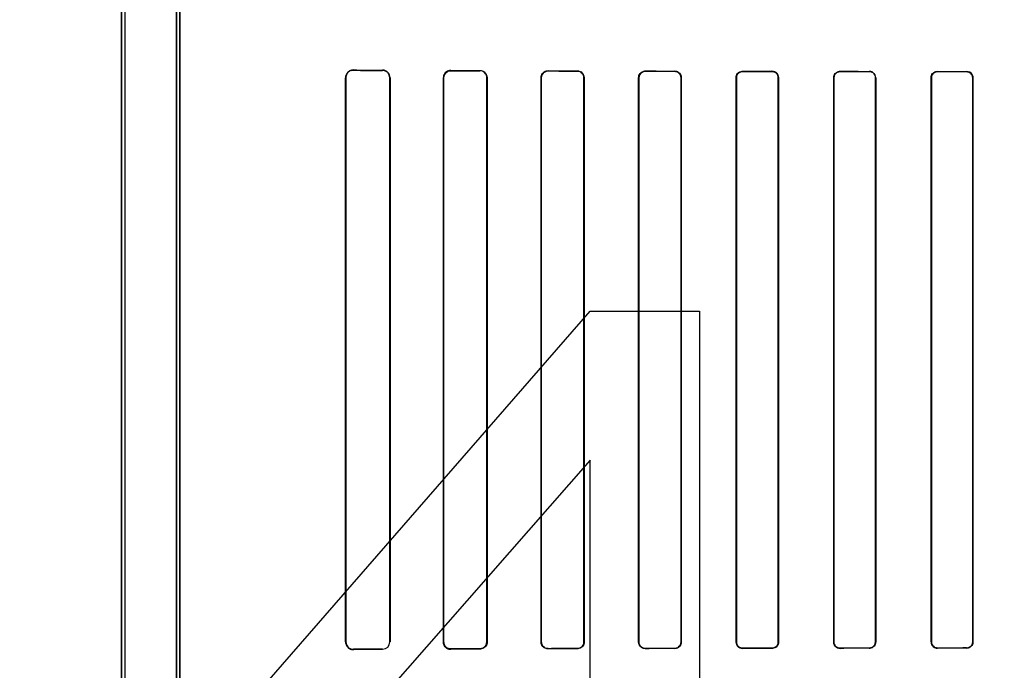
# Model space of a CAD drawing. Header units: millimetres. Extents: x 0 to 297, y 0 to 210.
# Tile 170 of 256: x 58.256 to 58.66, y 157.772 to 158.039. Entities that reach past the tile are written whole.
import ezdxf

# ---------------------------------------------------------------- set-up
doc = ezdxf.new("R2010")
doc.units = ezdxf.units.MM
doc.header["$LTSCALE"] = 16.335
doc.layers.get('0').update_dxf_attribs({"linetype": 'CONTINUOUS'})
for name, color, linetype in [('AXES_REF', 7, 'CONTINUOUS'), ('INTFCLR_1', 7, 'CONTINUOUS'), ('INTFCLR_72935', 7, 'CONTINUOUS')]:
    doc.layers.add(name, color=color, linetype=linetype)

msp = doc.modelspace()

# ---------------------------------------------------------------- linework, layer by layer
at = {"color": 7, "linetype": 'Continuous'}
for p, q in [((58.3099, 157.71249), (58.4899, 157.9193)), ((58.4899, 157.9193), (58.5349, 157.9193)), ((58.5349, 157.9193), (58.5349, 157.71249)), ((58.4899, 157.85802), (58.3624, 157.71249)), ((58.4899, 157.71249), (58.4899, 157.85802))]:
    msp.add_line(p, q, dxfattribs=at)
for radius in [7.75666, 7.756, 7.70633]:
    msp.add_circle((57.5224, 154.5393), radius, dxfattribs=at)
msp.add_arc((57.5224, 154.5393), 7.68, 278.277129, 261.722871, dxfattribs=at)
at = {"layer": 'AXES_REF', "color": 9, "linetype": 'Continuous'}
for radius in [7.07561, 4.74286]:
    msp.add_circle((57.5224, 154.5393), radius, dxfattribs=at)
at = {"layer": 'INTFCLR_1', "color": 6, "linetype": 'Continuous'}
for p, q in [((58.29738, 159.47529), (58.29738, 157.33929)), ((58.29879, 159.4753), (58.29879, 157.33929)), ((58.31997, 157.76521), (58.31997, 158.72936)), ((58.32138, 158.72936), (58.32138, 157.76521)), ((58.38942, 157.78329), (58.38942, 158.01529)), ((58.38957, 157.78329), (58.38957, 158.01529)), ((58.4076, 158.01529), (58.4076, 157.78329)), ((58.40774, 158.01529), (58.40774, 157.78329)), ((58.4296, 157.78329), (58.4296, 158.01529)), ((58.42972, 157.78329), (58.42972, 158.01529)), ((58.44747, 158.01529), (58.44747, 157.78329)), ((58.44758, 158.01529), (58.44758, 157.78329)), ((58.46974, 157.78329), (58.46974, 158.01529)), ((58.46984, 157.78329), (58.46984, 158.01529)), ((58.48736, 158.01529), (58.48736, 157.78329)), ((58.48746, 158.01529), (58.48746, 157.78329)), ((58.50984, 157.78329), (58.50984, 158.01529)), ((58.50994, 157.78329), (58.50994, 158.01529)), ((58.52727, 158.01529), (58.52727, 157.78329)), ((58.52737, 158.01529), (58.52737, 157.78329)), ((58.54992, 157.78329), (58.54992, 158.01529)), ((58.55002, 157.78329), (58.55002, 158.01529)), ((58.5672, 158.01529), (58.5672, 157.78329)), ((58.5673, 158.01529), (58.5673, 157.78329)), ((58.58998, 157.78329), (58.58998, 158.01529)), ((58.59007, 157.78329), (58.59007, 158.01529)), ((58.60715, 158.01529), (58.60715, 157.78329)), ((58.60724, 158.01529), (58.60724, 157.78329)), ((58.63003, 157.78329), (58.63003, 158.01529)), ((58.63012, 157.78329), (58.63012, 158.01529)), ((58.64712, 158.01529), (58.64712, 157.78329)), ((58.6472, 158.01529), (58.6472, 157.78329))]:
    msp.add_line(p, q, dxfattribs=at)
at = {"layer": 'INTFCLR_1', "color": 9, "linetype": 'Continuous'}
for p, q in [((58.38957, 158.01529), (58.38942, 158.01529)), ((58.39262, 158.01847), (58.39262, 158.01833)), ((58.40462, 158.01828), (58.40462, 158.01841)), ((58.40774, 158.01529), (58.4076, 158.01529)), ((58.42972, 158.01529), (58.4296, 158.01529)), ((58.43262, 158.0183), (58.43262, 158.01818)), ((58.44462, 158.01814), (58.44462, 158.01825)), ((58.44758, 158.01529), (58.44747, 158.01529)), ((58.46984, 158.01529), (58.46974, 158.01529)), ((58.47262, 158.01817), (58.47262, 158.01806)), ((58.48462, 158.01803), (58.48462, 158.01813)), ((58.48746, 158.01529), (58.48736, 158.01529)), ((58.50994, 158.01529), (58.50984, 158.01529)), ((58.51262, 158.01806), (58.51262, 158.01796)), ((58.52462, 158.01794), (58.52462, 158.01804)), ((58.52737, 158.01529), (58.52727, 158.01529)), ((58.55002, 158.01529), (58.54992, 158.01529)), ((58.55262, 158.01798), (58.55262, 158.01789)), ((58.56462, 158.01787), (58.56462, 158.01796)), ((58.5673, 158.01529), (58.5672, 158.01529)), ((58.59007, 158.01529), (58.58998, 158.01529)), ((58.59262, 158.01792), (58.59262, 158.01783)), ((58.60462, 158.01782), (58.60462, 158.01791)), ((58.60724, 158.01529), (58.60715, 158.01529)), ((58.63012, 158.01529), (58.63003, 158.01529)), ((58.63262, 158.01788), (58.63262, 158.01779)), ((58.64462, 158.01778), (58.64462, 158.01787)), ((58.6472, 158.01529), (58.64712, 158.01529)), ((58.38942, 157.78329), (58.38957, 157.78329)), ((58.4076, 157.78329), (58.40774, 157.78329)), ((58.4296, 157.78329), (58.42972, 157.78329)), ((58.44747, 157.78329), (58.44758, 157.78329)), ((58.46974, 157.78329), (58.46984, 157.78329)), ((58.48462, 157.78044), (58.48462, 157.78055)), ((58.48736, 157.78329), (58.48746, 157.78329)), ((58.50984, 157.78329), (58.50994, 157.78329)), ((58.51262, 157.78061), (58.51262, 157.78051)), ((58.52462, 157.78054), (58.52462, 157.78063)), ((58.52727, 157.78329), (58.52737, 157.78329)), ((58.54992, 157.78329), (58.55002, 157.78329)), ((58.55262, 157.78068), (58.55262, 157.78059)), ((58.56462, 157.78061), (58.56462, 157.7807)), ((58.5672, 157.78329), (58.5673, 157.78329)), ((58.58998, 157.78329), (58.59007, 157.78329)), ((58.59262, 157.78074), (58.59262, 157.78065)), ((58.60462, 157.78067), (58.60462, 157.78075)), ((58.60715, 157.78329), (58.60724, 157.78329)), ((58.63003, 157.78329), (58.63012, 157.78329)), ((58.63262, 157.78078), (58.63262, 157.7807)), ((58.64462, 157.78071), (58.64462, 157.78079)), ((58.64712, 157.78329), (58.6472, 157.78329)), ((58.39262, 157.78024), (58.39262, 157.7801)), ((58.40462, 157.78016), (58.40462, 157.78029)), ((58.43262, 157.7804), (58.43262, 157.78028)), ((58.44462, 157.78032), (58.44462, 157.78044)), ((58.47262, 157.78052), (58.47262, 157.78041))]:
    msp.add_line(p, q, dxfattribs=at)
at = {"layer": 'INTFCLR_1', "color": 7, "linetype": 'Continuous'}
msp.add_lwpolyline([(58.43163, 157.78044), (58.43173, 157.78041), (58.43183, 157.78038), (58.43194, 157.78035), (58.43205, 157.78033), (58.43216, 157.78031), (58.43227, 157.7803), (58.43239, 157.78029), (58.4325, 157.78028), (58.43262, 157.78028)], dxfattribs=at)
at = {"layer": 'INTFCLR_1', "color": 6, "linetype": 'Continuous'}
for centre, radius, start, end in [((58.40461, 158.01529), 0.00299, 0.0011, 89.7701), ((58.39261, 157.78329), 0.00304, 180.0023, 270.2541), ((58.40461, 157.78329), 0.00299, 270.2306, 359.9981)]:
    msp.add_arc(centre, radius, start, end, dxfattribs=at)
for centre, major_axis, start_param, end_param in [((58.73862, 158.01929), (0.41724, 0), -2.548571, -2.498918), ((58.73862, 158.01929), (0.44124, 0), -2.472123, -2.429437), ((58.73862, 158.01929), (0.41724, 0), -2.394089, -2.352695), ((58.73862, 158.01929), (0.44124, 0), -2.337129, -2.300034), ((58.73862, 158.01929), (0.41724, 0), -2.262072, -2.225293), ((58.73862, 158.01929), (0.44124, 0), -2.217858, -2.184193), ((58.73862, 158.01929), (0.41724, 0), -2.143198, -2.109347), ((58.73862, 158.01929), (0.44124, 0), -2.10853, -2.077154), ((58.73862, 158.01929), (0.41724, 0), -2.032847, -2.000965), ((58.73862, 158.01929), (0.44124, 0), -2.005937, -1.976148), ((58.73862, 158.01929), (0.41724, 0), -1.928279, -1.897747), ((58.73862, 158.01929), (0.44124, 0), -1.908037, -1.879358), ((58.73862, 158.01929), (0.41724, 0), -1.827661, -1.798036), ((58.73862, 158.01929), (0.44124, 0), -1.8134, -1.785477), ((58.73862, 157.77929), (0.44124, 0), 2.184193, 2.217858), ((58.73862, 157.77929), (0.44124, 0), 2.077154, 2.10853), ((58.73862, 157.77929), (0.41724, 0), 2.109347, 2.143198), ((58.73862, 157.77929), (0.44124, 0), 1.976148, 2.005937), ((58.73862, 157.77929), (0.41724, 0), 2.000965, 2.032847), ((58.73862, 157.77929), (0.44124, 0), 1.879358, 1.908037), ((58.73862, 157.77929), (0.41724, 0), 1.897747, 1.928279), ((58.73862, 157.77929), (0.44124, 0), 1.785477, 1.8134), ((58.73862, 157.77929), (0.41724, 0), 1.798036, 1.827661), ((58.73862, 157.77929), (0.44124, 0), 2.429437, 2.472123), ((58.73862, 157.77929), (0.41724, 0), 2.498918, 2.548571), ((58.73862, 157.77929), (0.44124, 0), 2.300034, 2.337129), ((58.73862, 157.77929), (0.41724, 0), 2.352695, 2.394089), ((58.73862, 157.77929), (0.41724, 0), 2.225293, 2.262072)]:
    msp.add_ellipse(centre, major_axis=major_axis, ratio=0.003491, start_param=start_param, end_param=end_param, dxfattribs=at)
for points, knots in [([(58.42972, 158.01529), (58.42972, 158.01587), (58.43016, 158.01737), (58.43173, 158.01818), (58.43262, 158.01818)], [0, 0, 0, 0, 0.392608, 1, 1, 1, 1]), ([(58.44462, 158.01825), (58.44522, 158.01825), (58.44676, 158.01779), (58.44758, 158.0162), (58.44758, 158.01529)], [0, 0, 0, 0, 0.394588, 1, 1, 1, 1]), ([(58.46974, 158.01529), (58.46974, 158.01588), (58.4702, 158.01739), (58.47175, 158.01817), (58.47262, 158.01817)], [0, 0, 0, 0, 0.405294, 1, 1, 1, 1]), ([(58.46984, 158.01529), (58.46984, 158.01587), (58.4703, 158.01732), (58.47179, 158.01806), (58.47262, 158.01806)], [0, 0, 0, 0, 0.4116, 1, 1, 1, 1]), ([(58.48462, 158.01813), (58.48516, 158.01813), (58.48663, 158.01772), (58.48746, 158.01619), (58.48746, 158.01529)], [0, 0, 0, 0, 0.373746, 1, 1, 1, 1]), ([(58.48462, 158.01803), (58.48514, 158.01803), (58.48655, 158.01764), (58.48736, 158.01616), (58.48736, 158.01529)], [0, 0, 0, 0, 0.369219, 1, 1, 1, 1]), ([(58.50984, 158.01529), (58.50984, 158.01588), (58.51031, 158.01734), (58.5118, 158.01806), (58.51262, 158.01806)], [0, 0, 0, 0, 0.419413, 1, 1, 1, 1]), ([(58.50994, 158.01529), (58.50994, 158.01586), (58.51039, 158.01727), (58.51184, 158.01797), (58.51262, 158.01796)], [0, 0, 0, 0, 0.422805, 1, 1, 1, 1]), ([(58.52462, 158.01804), (58.52513, 158.01804), (58.52655, 158.01766), (58.52737, 158.01618), (58.52737, 158.01529)], [0, 0, 0, 0, 0.361997, 1, 1, 1, 1]), ([(58.52462, 158.01794), (58.52516, 158.01794), (58.52655, 158.01752), (58.52727, 158.01609), (58.52727, 158.01529)], [0, 0, 0, 0, 0.401644, 1, 1, 1, 1]), ([(58.54992, 158.01529), (58.54992, 158.01588), (58.55039, 158.01729), (58.55184, 158.01798), (58.55262, 158.01798)], [0, 0, 0, 0, 0.429291, 1, 1, 1, 1]), ([(58.55002, 158.01529), (58.55002, 158.01586), (58.55047, 158.01723), (58.55187, 158.01789), (58.55262, 158.01789)], [0, 0, 0, 0, 0.431437, 1, 1, 1, 1]), ([(58.56462, 158.01796), (58.5651, 158.01796), (58.56648, 158.01761), (58.5673, 158.01616), (58.5673, 158.01529)], [0, 0, 0, 0, 0.354298, 1, 1, 1, 1]), ([(58.56462, 158.01787), (58.56514, 158.01787), (58.56648, 158.01747), (58.5672, 158.01608), (58.5672, 158.01529)], [0, 0, 0, 0, 0.393954, 1, 1, 1, 1]), ([(58.58998, 158.01529), (58.58998, 158.01587), (58.59045, 158.01726), (58.59187, 158.01792), (58.59262, 158.01792)], [0, 0, 0, 0, 0.436747, 1, 1, 1, 1]), ([(58.59007, 158.01529), (58.59007, 158.01586), (58.59053, 158.01719), (58.59189, 158.01783), (58.59262, 158.01783)], [0, 0, 0, 0, 0.438001, 1, 1, 1, 1]), ([(58.60462, 158.01782), (58.60512, 158.01782), (58.60644, 158.01744), (58.60715, 158.01607), (58.60715, 158.01529)], [0, 0, 0, 0, 0.388492, 1, 1, 1, 1]), ([(58.63003, 158.01529), (58.63003, 158.01587), (58.6305, 158.01723), (58.63189, 158.01788), (58.63262, 158.01788)], [0, 0, 0, 0, 0.442115, 1, 1, 1, 1]), ([(58.63012, 158.01529), (58.63012, 158.01586), (58.63058, 158.01718), (58.63192, 158.01779), (58.63262, 158.01779)], [0, 0, 0, 0, 0.449607, 1, 1, 1, 1]), ([(58.6472, 158.01529), (58.6472, 158.01573), (58.64688, 158.01706), (58.64548, 158.01787), (58.64462, 158.01787)], [0, 0, 0, 0, 0.342753, 1, 1, 1, 1]), ([(58.64462, 158.01778), (58.64511, 158.01778), (58.64641, 158.01741), (58.64712, 158.01607), (58.64712, 158.01529)], [0, 0, 0, 0, 0.38478, 1, 1, 1, 1]), ([(58.43262, 157.7804), (58.43204, 157.78039), (58.43053, 157.78083), (58.42972, 157.78239), (58.42972, 157.78329)], [0, 0, 0, 0, 0.39382, 1, 1, 1, 1]), ([(58.44747, 157.78329), (58.44747, 157.7827), (58.44702, 157.78122), (58.44549, 157.78044), (58.44462, 157.78044)], [0, 0, 0, 0, 0.402384, 1, 1, 1, 1]), ([(58.44758, 157.78329), (58.44758, 157.7827), (58.44713, 157.78115), (58.44554, 157.78032), (58.44462, 157.78032)], [0, 0, 0, 0, 0.39343, 1, 1, 1, 1]), ([(58.47262, 157.78041), (58.47207, 157.78041), (58.47057, 157.78082), (58.46974, 157.78238), (58.46974, 157.78329)], [0, 0, 0, 0, 0.379371, 1, 1, 1, 1]), ([(58.47262, 157.78052), (58.4721, 157.78051), (58.47066, 157.78091), (58.46984, 157.78241), (58.46984, 157.78329)], [0, 0, 0, 0, 0.373842, 1, 1, 1, 1]), ([(58.48736, 157.78329), (58.48736, 157.78271), (58.4869, 157.78128), (58.48544, 157.78055), (58.48462, 157.78055)], [0, 0, 0, 0, 0.417006, 1, 1, 1, 1]), ([(58.48746, 157.78329), (58.48746, 157.78269), (58.487, 157.78121), (58.48547, 157.78044), (58.48462, 157.78044)], [0, 0, 0, 0, 0.412854, 1, 1, 1, 1]), ([(58.51262, 157.78051), (58.51211, 157.78051), (58.51067, 157.78089), (58.50984, 157.78239), (58.50984, 157.78329)], [0, 0, 0, 0, 0.365847, 1, 1, 1, 1]), ([(58.51262, 157.78061), (58.51213, 157.78061), (58.51074, 157.78097), (58.50994, 157.78242), (58.50994, 157.78329)], [0, 0, 0, 0, 0.362579, 1, 1, 1, 1]), ([(58.52727, 157.78329), (58.52727, 157.78271), (58.52682, 157.78132), (58.5254, 157.78064), (58.52462, 157.78063)], [0, 0, 0, 0, 0.426865, 1, 1, 1, 1]), ([(58.52737, 157.78329), (58.52737, 157.78269), (58.5269, 157.78126), (58.52543, 157.78054), (58.52462, 157.78054)], [0, 0, 0, 0, 0.424164, 1, 1, 1, 1]), ([(58.55262, 157.78059), (58.55214, 157.78059), (58.55074, 157.78095), (58.54992, 157.78241), (58.54992, 157.78329)], [0, 0, 0, 0, 0.356865, 1, 1, 1, 1]), ([(58.55262, 157.78068), (58.5521, 157.78068), (58.55074, 157.78108), (58.55002, 157.78249), (58.55002, 157.78329)], [0, 0, 0, 0, 0.396507, 1, 1, 1, 1]), ([(58.5672, 157.78329), (58.5672, 157.78272), (58.56675, 157.78136), (58.56537, 157.7807), (58.56462, 157.7807)], [0, 0, 0, 0, 0.434514, 1, 1, 1, 1]), ([(58.5673, 157.78329), (58.5673, 157.7827), (58.56683, 157.78129), (58.5654, 157.78061), (58.56462, 157.78061)], [0, 0, 0, 0, 0.432834, 1, 1, 1, 1]), ([(58.59262, 157.78065), (58.59215, 157.78065), (58.5908, 157.78099), (58.58998, 157.78242), (58.58998, 157.78329)], [0, 0, 0, 0, 0.350516, 1, 1, 1, 1]), ([(58.59262, 157.78074), (58.59212, 157.78074), (58.59079, 157.78112), (58.59007, 157.7825), (58.59007, 157.78329)], [0, 0, 0, 0, 0.39028, 1, 1, 1, 1]), ([(58.60724, 157.78329), (58.60724, 157.7827), (58.60677, 157.78132), (58.60537, 157.78067), (58.60462, 157.78067)], [0, 0, 0, 0, 0.439306, 1, 1, 1, 1]), ([(58.60715, 157.78329), (58.60715, 157.78271), (58.60669, 157.78138), (58.60534, 157.78076), (58.60462, 157.78075)], [0, 0, 0, 0, 0.445822, 1, 1, 1, 1]), ([(58.63003, 157.78329), (58.63003, 157.78284), (58.63036, 157.78151), (58.63176, 157.7807), (58.63262, 157.7807)], [0, 0, 0, 0, 0.341445, 1, 1, 1, 1]), ([(58.63262, 157.78078), (58.63213, 157.78078), (58.63083, 157.78115), (58.63012, 157.78251), (58.63012, 157.78329)], [0, 0, 0, 0, 0.385962, 1, 1, 1, 1]), ([(58.6472, 157.78329), (58.6472, 157.78279), (58.64683, 157.78145), (58.64544, 157.78071), (58.64462, 157.78071)], [0, 0, 0, 0, 0.377865, 1, 1, 1, 1]), ([(58.64712, 157.78329), (58.64712, 157.78271), (58.64666, 157.7814), (58.64532, 157.78079), (58.64462, 157.78079)], [0, 0, 0, 0, 0.450447, 1, 1, 1, 1])]:
    msp.add_open_spline(points, degree=3, knots=knots, dxfattribs=at)
at = {"layer": 'INTFCLR_1', "color": 7, "linetype": 'Continuous'}
msp.add_open_spline([(58.43262, 157.78028), (58.43201, 157.78028), (58.43043, 157.78074), (58.4296, 157.78237), (58.4296, 157.78329)], degree=3, knots=[0, 0, 0, 0, 0.401573, 1, 1, 1, 1], dxfattribs=at)
at = {"layer": 'INTFCLR_72935', "color": 6, "linetype": 'Continuous'}
for p, q in [((58.29738, 157.33929), (58.29738, 159.47529)), ((58.29879, 159.47531), (58.29879, 157.33929)), ((58.31997, 158.73313), (58.31997, 157.76144)), ((58.32138, 157.76287), (58.32138, 158.7317)), ((58.38942, 158.01529), (58.38942, 157.78329)), ((58.38957, 158.01529), (58.38957, 157.78329)), ((58.4076, 157.78329), (58.4076, 158.01529)), ((58.40774, 157.78329), (58.40774, 158.01529)), ((58.4296, 158.01529), (58.4296, 157.78329)), ((58.42972, 158.01529), (58.42972, 157.78329)), ((58.44747, 157.78329), (58.44747, 158.01529)), ((58.44758, 157.78329), (58.44758, 158.01529)), ((58.46974, 158.01529), (58.46974, 157.78329)), ((58.46984, 158.01529), (58.46984, 157.78329)), ((58.48736, 157.78329), (58.48736, 158.01529)), ((58.48746, 157.78329), (58.48746, 158.01529)), ((58.50984, 158.01529), (58.50984, 157.78329)), ((58.50994, 158.01529), (58.50994, 157.78329)), ((58.52727, 157.78329), (58.52727, 158.01529)), ((58.52737, 157.78329), (58.52737, 158.01529)), ((58.54992, 158.01529), (58.54992, 157.78329)), ((58.55002, 158.01529), (58.55002, 157.78329)), ((58.5672, 157.78329), (58.5672, 158.01529)), ((58.5673, 157.78329), (58.5673, 158.01529)), ((58.58998, 158.01529), (58.58998, 157.78329)), ((58.59007, 158.01529), (58.59007, 157.78329)), ((58.60715, 157.78329), (58.60715, 158.01529)), ((58.60724, 157.78329), (58.60724, 158.01529)), ((58.63003, 158.01529), (58.63003, 157.78329)), ((58.63012, 158.01529), (58.63012, 157.78329)), ((58.64712, 157.78329), (58.64712, 158.01529)), ((58.6472, 157.78329), (58.6472, 158.01529))]:
    msp.add_line(p, q, dxfattribs=at)
at = {"layer": 'INTFCLR_72935', "color": 9, "linetype": 'Continuous'}
for p, q in [((58.38942, 158.01529), (58.38957, 158.01529)), ((58.39262, 158.01833), (58.39262, 158.01847)), ((58.40462, 158.01841), (58.40462, 158.01828)), ((58.4076, 158.01529), (58.40774, 158.01529)), ((58.4296, 158.01529), (58.42972, 158.01529)), ((58.43262, 158.01818), (58.43262, 158.0183)), ((58.44462, 158.01825), (58.44462, 158.01814)), ((58.44747, 158.01529), (58.44758, 158.01529)), ((58.46974, 158.01529), (58.46984, 158.01529)), ((58.47262, 158.01806), (58.47262, 158.01817)), ((58.48462, 158.01813), (58.48462, 158.01803)), ((58.48736, 158.01529), (58.48746, 158.01529)), ((58.50984, 158.01529), (58.50994, 158.01529)), ((58.51262, 158.01796), (58.51262, 158.01806)), ((58.52462, 158.01804), (58.52462, 158.01794)), ((58.52727, 158.01529), (58.52737, 158.01529)), ((58.54992, 158.01529), (58.55002, 158.01529)), ((58.55262, 158.01789), (58.55262, 158.01798)), ((58.56462, 158.01796), (58.56462, 158.01787)), ((58.5672, 158.01529), (58.5673, 158.01529)), ((58.58998, 158.01529), (58.59007, 158.01529)), ((58.59262, 158.01783), (58.59262, 158.01792)), ((58.60462, 158.01791), (58.60462, 158.01782)), ((58.60715, 158.01529), (58.60724, 158.01529)), ((58.63003, 158.01529), (58.63012, 158.01529)), ((58.63262, 158.01779), (58.63262, 158.01788)), ((58.64462, 158.01787), (58.64462, 158.01778)), ((58.64712, 158.01529), (58.6472, 158.01529)), ((58.38957, 157.78329), (58.38942, 157.78329)), ((58.40774, 157.78329), (58.4076, 157.78329)), ((58.42972, 157.78329), (58.4296, 157.78329)), ((58.44758, 157.78329), (58.44747, 157.78329)), ((58.46984, 157.78329), (58.46974, 157.78329)), ((58.48462, 157.78055), (58.48462, 157.78044)), ((58.48746, 157.78329), (58.48736, 157.78329)), ((58.50994, 157.78329), (58.50984, 157.78329)), ((58.51262, 157.78051), (58.51262, 157.78061)), ((58.52462, 157.78063), (58.52462, 157.78054)), ((58.52737, 157.78329), (58.52727, 157.78329)), ((58.55002, 157.78329), (58.54992, 157.78329)), ((58.55262, 157.78059), (58.55262, 157.78068)), ((58.56462, 157.7807), (58.56462, 157.78061)), ((58.5673, 157.78329), (58.5672, 157.78329)), ((58.59007, 157.78329), (58.58998, 157.78329)), ((58.59262, 157.78065), (58.59262, 157.78074)), ((58.60462, 157.78075), (58.60462, 157.78067)), ((58.60724, 157.78329), (58.60715, 157.78329)), ((58.63012, 157.78329), (58.63003, 157.78329)), ((58.63262, 157.7807), (58.63262, 157.78078)), ((58.64462, 157.78079), (58.64462, 157.78071)), ((58.6472, 157.78329), (58.64712, 157.78329)), ((58.39262, 157.7801), (58.39262, 157.78024)), ((58.40462, 157.78029), (58.40462, 157.78016)), ((58.43262, 157.78028), (58.43262, 157.7804)), ((58.44462, 157.78044), (58.44462, 157.78032)), ((58.47262, 157.78041), (58.47262, 157.78052))]:
    msp.add_line(p, q, dxfattribs=at)
at = {"layer": 'INTFCLR_72935', "color": 7, "linetype": 'Continuous'}
for points in [[(58.39163, 158.01832), (58.39173, 158.01835), (58.39183, 158.01838), (58.39193, 158.0184), (58.39204, 158.01842), (58.39215, 158.01844), (58.39226, 158.01845), (58.39238, 158.01847), (58.3925, 158.01847), (58.39262, 158.01847)], [(58.39262, 158.01833), (58.39251, 158.01833), (58.3924, 158.01832), (58.39229, 158.01831), (58.39218, 158.0183), (58.39207, 158.01828), (58.39196, 158.01826), (58.39185, 158.01824), (58.39175, 158.01821), (58.39164, 158.01817)], [(58.43163, 158.01813), (58.43173, 158.01816), (58.43183, 158.01819), (58.43194, 158.01822), (58.43205, 158.01824), (58.43216, 158.01826), (58.43227, 158.01828), (58.43239, 158.01829), (58.4325, 158.0183), (58.43262, 158.0183)], [(58.39262, 157.7801), (58.3925, 157.7801), (58.39238, 157.78011), (58.39226, 157.78012), (58.39215, 157.78013), (58.39204, 157.78015), (58.39193, 157.78017), (58.39183, 157.7802), (58.39173, 157.78022), (58.39163, 157.78025)], [(58.39165, 157.7804), (58.39175, 157.78037), (58.39185, 157.78034), (58.39196, 157.78031), (58.39206, 157.78029), (58.39217, 157.78027), (58.39228, 157.78026), (58.39239, 157.78025), (58.39251, 157.78024), (58.39262, 157.78024)]]:
    msp.add_lwpolyline(points, dxfattribs=at)
at = {"layer": 'INTFCLR_72935', "color": 6, "linetype": 'Continuous'}
for centre, radius, start, end in [((58.40461, 158.01529), 0.00313, 0.0043, 89.7331), ((58.43261, 157.78329), 0.00301, 180.0019, 270.2168)]:
    msp.add_arc(centre, radius, start, end, dxfattribs=at)
for centre, major_axis, start_param, end_param in [((58.73862, 158.01929), (0.41724, 0), -2.548571, -2.498918), ((58.73862, 158.01929), (0.44124, 0), -2.472123, -2.429437), ((58.73862, 158.01929), (0.41724, 0), -2.394089, -2.352695), ((58.73862, 158.01929), (0.44124, 0), -2.337129, -2.300034), ((58.73862, 158.01929), (0.41724, 0), -2.262072, -2.225293), ((58.73862, 158.01929), (0.44124, 0), -2.217858, -2.184193), ((58.73862, 158.01929), (0.41724, 0), -2.143198, -2.109347), ((58.73862, 158.01929), (0.44124, 0), -2.10853, -2.077154), ((58.73862, 158.01929), (0.41724, 0), -2.032847, -2.000965), ((58.73862, 158.01929), (0.44124, 0), -2.005937, -1.976148), ((58.73862, 158.01929), (0.41724, 0), -1.928279, -1.897747), ((58.73862, 158.01929), (0.44124, 0), -1.908037, -1.879358), ((58.73862, 158.01929), (0.41724, 0), -1.827661, -1.798036), ((58.73862, 158.01929), (0.44124, 0), -1.8134, -1.785477), ((58.73862, 157.77929), (0.44124, 0), 2.184193, 2.217858), ((58.73862, 157.77929), (0.44124, 0), 2.077154, 2.10853), ((58.73862, 157.77929), (0.41724, 0), 2.109347, 2.143198), ((58.73862, 157.77929), (0.44124, 0), 1.976148, 2.005937), ((58.73862, 157.77929), (0.41724, 0), 2.000965, 2.032847), ((58.73862, 157.77929), (0.44124, 0), 1.879358, 1.908037), ((58.73862, 157.77929), (0.41724, 0), 1.897747, 1.928279), ((58.73862, 157.77929), (0.44124, 0), 1.785477, 1.8134), ((58.73862, 157.77929), (0.41724, 0), 1.798036, 1.827661), ((58.73862, 157.77929), (0.44124, 0), 2.429437, 2.472123), ((58.73862, 157.77929), (0.41724, 0), 2.498918, 2.548571), ((58.73862, 157.77929), (0.44124, 0), 2.300034, 2.337129), ((58.73862, 157.77929), (0.41724, 0), 2.352695, 2.394089), ((58.73862, 157.77929), (0.41724, 0), 2.225293, 2.262072)]:
    msp.add_ellipse(centre, major_axis=major_axis, ratio=0.003491, start_param=start_param, end_param=end_param, dxfattribs=at)
at = {"layer": 'INTFCLR_72935', "color": 7, "linetype": 'Continuous'}
for points, knots in [([(58.39262, 158.01847), (58.39208, 158.01847), (58.39106, 158.01821), (58.38979, 158.01708), (58.38942, 158.01594), (58.38942, 158.01529)], [0, 0, 0, 0, 0.329149, 0.605902, 1, 1, 1, 1]), ([(58.39262, 158.01833), (58.39205, 158.01832), (58.39097, 158.01803), (58.38984, 158.01684), (58.38956, 158.01582), (58.38957, 158.01529)], [0, 0, 0, 0, 0.362579, 0.663883, 1, 1, 1, 1]), ([(58.43262, 158.0183), (58.43201, 158.01829), (58.43043, 158.01783), (58.4296, 158.01621), (58.4296, 158.01529)], [0, 0, 0, 0, 0.401573, 1, 1, 1, 1]), ([(58.38942, 157.78329), (58.38942, 157.78278), (58.38969, 157.78167), (58.3909, 157.7804), (58.39207, 157.78011), (58.39262, 157.7801)], [0, 0, 0, 0, 0.305296, 0.664698, 1, 1, 1, 1]), ([(58.38957, 157.78329), (58.38957, 157.78276), (58.38984, 157.78174), (58.39096, 157.78055), (58.39204, 157.78025), (58.39262, 157.78024)], [0, 0, 0, 0, 0.335151, 0.632361, 1, 1, 1, 1]), ([(58.38957, 157.78329), (58.38957, 157.78274), (58.38991, 157.78147), (58.39099, 157.78062), (58.39165, 157.7804)], [0, 0, 0, 0, 0.441846, 1, 1, 1, 1])]:
    msp.add_open_spline(points, degree=3, knots=knots, dxfattribs=at)
at = {"layer": 'INTFCLR_72935', "color": 6, "linetype": 'Continuous'}
for points, knots in [([(58.43262, 158.01818), (58.43204, 158.01818), (58.43052, 158.01773), (58.42972, 158.01617), (58.42972, 158.01529)], [0, 0, 0, 0, 0.398583, 1, 1, 1, 1]), ([(58.44462, 158.01825), (58.44523, 158.01825), (58.44677, 158.01778), (58.44758, 158.01619), (58.44758, 158.01529)], [0, 0, 0, 0, 0.400719, 1, 1, 1, 1]), ([(58.44747, 158.01529), (58.44747, 158.01587), (58.44702, 158.01735), (58.44549, 158.01814), (58.44462, 158.01814)], [0, 0, 0, 0, 0.400302, 1, 1, 1, 1]), ([(58.46974, 158.01529), (58.46974, 158.01588), (58.4702, 158.01739), (58.47175, 158.01817), (58.47262, 158.01817)], [0, 0, 0, 0, 0.404898, 1, 1, 1, 1]), ([(58.47262, 158.01806), (58.47208, 158.01806), (58.47064, 158.01765), (58.46984, 158.01616), (58.46984, 158.01529)], [0, 0, 0, 0, 0.383513, 1, 1, 1, 1]), ([(58.48462, 158.01813), (58.48518, 158.01813), (58.48665, 158.01771), (58.48746, 158.01618), (58.48746, 158.01529)], [0, 0, 0, 0, 0.383063, 1, 1, 1, 1]), ([(58.48736, 158.01529), (58.48736, 158.01587), (58.4869, 158.0173), (58.48543, 158.01803), (58.48462, 158.01803)], [0, 0, 0, 0, 0.417182, 1, 1, 1, 1]), ([(58.50984, 158.01529), (58.50984, 158.01588), (58.51031, 158.01734), (58.51181, 158.01806), (58.51262, 158.01806)], [0, 0, 0, 0, 0.422387, 1, 1, 1, 1]), ([(58.51262, 158.01796), (58.51213, 158.01797), (58.51074, 158.0176), (58.50994, 158.01615), (58.50994, 158.01529)], [0, 0, 0, 0, 0.362578, 1, 1, 1, 1]), ([(58.52462, 158.01804), (58.52514, 158.01804), (58.52656, 158.01765), (58.52737, 158.01616), (58.52737, 158.01529)], [0, 0, 0, 0, 0.370654, 1, 1, 1, 1]), ([(58.52727, 158.01529), (58.52727, 158.01587), (58.52681, 158.01726), (58.52539, 158.01794), (58.52462, 158.01794)], [0, 0, 0, 0, 0.429388, 1, 1, 1, 1]), ([(58.54992, 158.01529), (58.54992, 158.01588), (58.5504, 158.0173), (58.55184, 158.01798), (58.55262, 158.01798)], [0, 0, 0, 0, 0.434167, 1, 1, 1, 1]), ([(58.55262, 158.01789), (58.55209, 158.01789), (58.55073, 158.01748), (58.55002, 158.01608), (58.55002, 158.01529)], [0, 0, 0, 0, 0.404563, 1, 1, 1, 1]), ([(58.5673, 158.01529), (58.5673, 158.01588), (58.56683, 158.01728), (58.5654, 158.01796), (58.56462, 158.01796)], [0, 0, 0, 0, 0.432833, 1, 1, 1, 1]), ([(58.5672, 158.01529), (58.5672, 158.01586), (58.56675, 158.01722), (58.56536, 158.01787), (58.56462, 158.01787)], [0, 0, 0, 0, 0.438506, 1, 1, 1, 1]), ([(58.58998, 158.01529), (58.58998, 158.01588), (58.59046, 158.01727), (58.59187, 158.01792), (58.59262, 158.01792)], [0, 0, 0, 0, 0.443145, 1, 1, 1, 1]), ([(58.59262, 158.01783), (58.59211, 158.01783), (58.59078, 158.01744), (58.59007, 158.01607), (58.59007, 158.01529)], [0, 0, 0, 0, 0.397668, 1, 1, 1, 1]), ([(58.60724, 158.01529), (58.60724, 158.01587), (58.60677, 158.01725), (58.60537, 158.01791), (58.60462, 158.01791)], [0, 0, 0, 0, 0.439306, 1, 1, 1, 1]), ([(58.60715, 158.01529), (58.60715, 158.01586), (58.60669, 158.01719), (58.60534, 158.01782), (58.60462, 158.01782)], [0, 0, 0, 0, 0.445822, 1, 1, 1, 1]), ([(58.63003, 158.01529), (58.63003, 158.01588), (58.63051, 158.01725), (58.63189, 158.01788), (58.63262, 158.01788)], [0, 0, 0, 0, 0.448932, 1, 1, 1, 1]), ([(58.63262, 158.01779), (58.63212, 158.01779), (58.63082, 158.01741), (58.63012, 158.01606), (58.63012, 158.01529)], [0, 0, 0, 0, 0.393269, 1, 1, 1, 1]), ([(58.64462, 158.01787), (58.64513, 158.01787), (58.64648, 158.01748), (58.6472, 158.01609), (58.6472, 158.01529)], [0, 0, 0, 0, 0.389513, 1, 1, 1, 1]), ([(58.64712, 158.01529), (58.64712, 158.01586), (58.64666, 158.01717), (58.64532, 158.01778), (58.64462, 158.01778)], [0, 0, 0, 0, 0.450447, 1, 1, 1, 1]), ([(58.42972, 157.78329), (58.42972, 157.78271), (58.43016, 157.7812), (58.43173, 157.78039), (58.43262, 157.7804)], [0, 0, 0, 0, 0.392511, 1, 1, 1, 1]), ([(58.44462, 157.78044), (58.44519, 157.78044), (58.44667, 157.78088), (58.44747, 157.78241), (58.44747, 157.78329)], [0, 0, 0, 0, 0.393004, 1, 1, 1, 1]), ([(58.44758, 157.78329), (58.44758, 157.7827), (58.44713, 157.78116), (58.44554, 157.78032), (58.44462, 157.78032)], [0, 0, 0, 0, 0.391624, 1, 1, 1, 1]), ([(58.47262, 157.78041), (58.47206, 157.78041), (58.47056, 157.78084), (58.46974, 157.78239), (58.46974, 157.78329)], [0, 0, 0, 0, 0.387522, 1, 1, 1, 1]), ([(58.46984, 157.78329), (58.46984, 157.78271), (58.4703, 157.78125), (58.47179, 157.78051), (58.47262, 157.78052)], [0, 0, 0, 0, 0.411738, 1, 1, 1, 1]), ([(58.48462, 157.78055), (58.48515, 157.78055), (58.48657, 157.78095), (58.48736, 157.78242), (58.48736, 157.78329)], [0, 0, 0, 0, 0.378712, 1, 1, 1, 1]), ([(58.48746, 157.78329), (58.48746, 157.78269), (58.487, 157.78121), (58.48547, 157.78044), (58.48462, 157.78044)], [0, 0, 0, 0, 0.411614, 1, 1, 1, 1]), ([(58.51262, 157.78051), (58.51209, 157.78051), (58.51065, 157.78091), (58.50984, 157.78241), (58.50984, 157.78329)], [0, 0, 0, 0, 0.376214, 1, 1, 1, 1]), ([(58.50994, 157.78329), (58.50994, 157.7827), (58.5104, 157.7813), (58.51184, 157.78061), (58.51262, 157.78061)], [0, 0, 0, 0, 0.426616, 1, 1, 1, 1]), ([(58.52462, 157.78063), (58.52517, 157.78064), (58.52656, 157.78106), (58.52727, 157.78249), (58.52727, 157.78329)], [0, 0, 0, 0, 0.409084, 1, 1, 1, 1]), ([(58.52737, 157.78329), (58.52737, 157.78269), (58.5269, 157.78125), (58.52543, 157.78054), (58.52462, 157.78054)], [0, 0, 0, 0, 0.425926, 1, 1, 1, 1]), ([(58.54992, 157.78329), (58.54992, 157.7827), (58.55039, 157.78128), (58.55184, 157.78059), (58.55262, 157.78059)], [0, 0, 0, 0, 0.42929, 1, 1, 1, 1]), ([(58.55002, 157.78329), (58.55002, 157.78271), (58.55048, 157.78134), (58.55188, 157.78068), (58.55262, 157.78068)], [0, 0, 0, 0, 0.436653, 1, 1, 1, 1]), ([(58.56462, 157.7807), (58.56515, 157.7807), (58.5665, 157.78111), (58.5672, 157.7825), (58.5672, 157.78329)], [0, 0, 0, 0, 0.400765, 1, 1, 1, 1]), ([(58.5673, 157.78329), (58.5673, 157.78269), (58.56682, 157.78129), (58.56539, 157.78061), (58.56462, 157.78061)], [0, 0, 0, 0, 0.43647, 1, 1, 1, 1]), ([(58.58998, 157.78329), (58.58998, 157.7827), (58.59045, 157.78131), (58.59187, 157.78065), (58.59262, 157.78065)], [0, 0, 0, 0, 0.436745, 1, 1, 1, 1]), ([(58.59007, 157.78329), (58.59007, 157.78271), (58.59053, 157.78137), (58.5919, 157.78074), (58.59262, 157.78074)], [0, 0, 0, 0, 0.443691, 1, 1, 1, 1]), ([(58.60462, 157.78075), (58.60513, 157.78076), (58.60645, 157.78114), (58.60715, 157.78251), (58.60715, 157.78329)], [0, 0, 0, 0, 0.393493, 1, 1, 1, 1]), ([(58.60724, 157.78329), (58.60724, 157.78269), (58.60677, 157.78132), (58.60536, 157.78067), (58.60462, 157.78067)], [0, 0, 0, 0, 0.444674, 1, 1, 1, 1]), ([(58.63003, 157.78329), (58.63003, 157.7827), (58.6305, 157.78134), (58.63189, 157.7807), (58.63262, 157.7807)], [0, 0, 0, 0, 0.442114, 1, 1, 1, 1]), ([(58.63012, 157.78329), (58.63012, 157.78271), (58.63058, 157.78139), (58.63192, 157.78078), (58.63262, 157.78078)], [0, 0, 0, 0, 0.449607, 1, 1, 1, 1]), ([(58.64462, 157.78079), (58.64512, 157.78079), (58.64641, 157.78117), (58.64712, 157.78251), (58.64712, 157.78329)], [0, 0, 0, 0, 0.38908, 1, 1, 1, 1]), ([(58.6472, 157.78329), (58.6472, 157.7827), (58.64673, 157.78134), (58.64535, 157.78071), (58.64462, 157.78071)], [0, 0, 0, 0, 0.449916, 1, 1, 1, 1])]:
    msp.add_open_spline(points, degree=3, knots=knots, dxfattribs=at)

doc.saveas('drawing.dxf')
